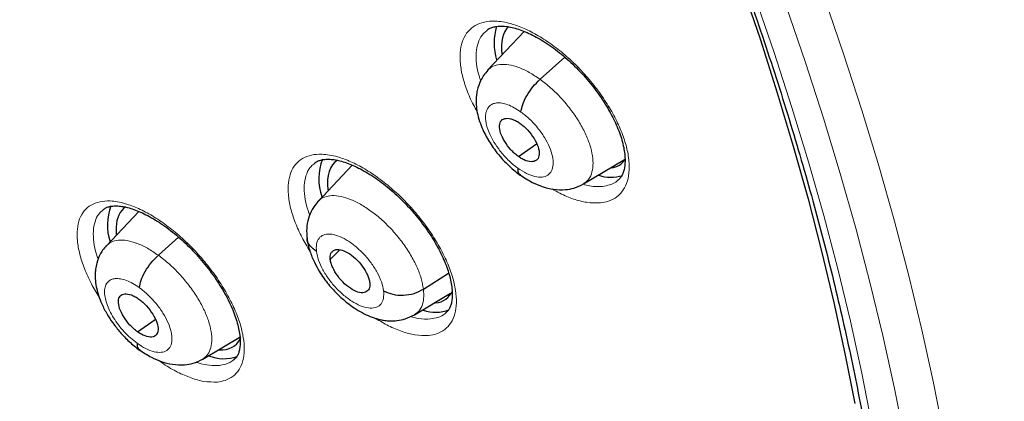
# Model space of a CAD drawing. Header units: millimetres. Extents: x 8 to 2230, y 12 to 2204.
# Tile 129 of 162: x 2072.11 to 2088.92, y 824.98 to 831.5. Entities that reach past the tile are written whole.
import ezdxf

# ---------------------------------------------------------------- set-up
doc = ezdxf.new("R2010")
doc.units = ezdxf.units.MM

msp = doc.modelspace()

# ---------------------------------------------------------------- linework, layer by layer
at = {"color": 7, "linetype": 'Continuous', "lineweight": 30}
for p, q in [((2080.724, 831.296), (2080.099, 830.635)), ((2080.995, 830.478), (2081.415, 830.859)), ((2080.625, 829.16), (2080.935, 829.376)), ((2077.79, 829.012), (2077.205, 828.393)), ((2081.736, 828.692), (2082.438, 829.111)), ((2074.146, 828.222), (2073.593, 827.637)), ((2074.48, 827.473), (2074.824, 827.784)), ((2077.414, 827.401), (2077.579, 827.568)), ((2079.004, 826.895), (2079.434, 827.17)), ((2078.851, 826.456), (2079.466, 826.824)), ((2074.124, 826.167), (2074.428, 826.378)), ((2075.237, 825.7), (2075.887, 826.088))]:
    msp.add_line(p, q, dxfattribs=at)
at = {"color": 252, "linetype": 'Continuous', "lineweight": 0, "flags": 128}
for points in [[(2080.836, 842.946), (2081.388, 841.924), (2081.921, 840.904), (2082.436, 839.885), (2082.932, 838.869), (2083.408, 837.856), (2083.865, 836.847), (2084.302, 835.843), (2084.719, 834.844), (2085.114, 833.85), (2085.489, 832.864), (2085.843, 831.885), (2086.176, 830.914), (2086.487, 829.951), (2086.776, 828.998), (2087.043, 828.055), (2087.288, 827.123), (2087.51, 826.202), (2087.71, 825.293), (2087.888, 824.396)], [(2079.788, 842.66), (2080.325, 841.665), (2080.845, 840.67), (2081.347, 839.678), (2081.83, 838.688), (2082.294, 837.701), (2082.74, 836.718), (2083.165, 835.739), (2083.571, 834.766), (2083.957, 833.798), (2084.322, 832.837), (2084.667, 831.883), (2084.991, 830.937), (2085.294, 829.999), (2085.575, 829.07), (2085.836, 828.152), (2086.074, 827.243), (2086.291, 826.346), (2086.486, 825.46), (2086.659, 824.586)], [(2087.219, 824.313), (2087.044, 825.2), (2086.846, 826.101), (2086.625, 827.013), (2086.383, 827.936), (2086.118, 828.87), (2085.832, 829.813), (2085.524, 830.766), (2085.195, 831.728), (2084.845, 832.697), (2084.473, 833.674), (2084.081, 834.657), (2083.669, 835.646), (2083.237, 836.641), (2082.784, 837.64), (2082.313, 838.643), (2081.822, 839.649), (2081.312, 840.658), (2080.783, 841.668), (2080.237, 842.679)]]:
    msp.add_lwpolyline(points, dxfattribs=at)
at = {"color": 7, "linetype": 'Continuous', "lineweight": 30, "flags": 128}
msp.add_lwpolyline([(2079.674, 842.684), (2080.199, 841.706), (2080.707, 840.729), (2081.197, 839.753), (2081.669, 838.781), (2082.122, 837.811), (2082.557, 836.846), (2082.972, 835.885), (2083.367, 834.929), (2083.743, 833.979), (2084.099, 833.035), (2084.434, 832.099), (2084.749, 831.17), (2085.043, 830.25), (2085.317, 829.339), (2085.569, 828.438), (2085.8, 827.546), (2086.009, 826.666), (2086.197, 825.797), (2086.364, 824.941)], dxfattribs=at)
at = {"color": 7, "linetype": 'Continuous', "lineweight": 30}
for centre, radius, start, end in [((2081.161, 831.097), 0.952, 162.4728, 197.6003), ((2078.117, 828.783), 0.899, 158.5469, 200.075), ((2082.206, 829.459), 0.653, 251.3913, 287.1569), ((2074.541, 827.989), 0.93, 159.4661, 197.7832), ((2079.211, 827.122), 0.622, 250.2456, 291.9637), ((2075.598, 826.381), 0.675, 247.352, 290.0681)]:
    msp.add_arc(centre, radius, start, end, dxfattribs=at)
for centre, major_axis, ratio, start_param, end_param in [((2081.431, 830.219), (-0.953, 1.179), 0.456658, 0.036916, 0.638219), ((2078.454, 827.905), (-0.946, 1.172), 0.455862, 6.234588, 6.915549), ((2081.431, 830.219), (-0.953, 1.179), 0.456658, 2.872269, 3.283179), ((2078.454, 827.905), (-0.946, 1.172), 0.455862, 0.632363, 0.650985), ((2074.844, 827.108), (-0.946, 1.173), 0.455147, 6.241024, 6.759062), ((2074.844, 827.108), (-0.946, 1.173), 0.455147, 0.475877, 0.604737), ((2078.454, 827.905), (-0.946, 1.172), 0.455862, 2.852772, 3.37573), ((2074.844, 827.108), (-0.946, 1.173), 0.455147, 2.751404, 3.352485)]:
    msp.add_ellipse(centre, major_axis=major_axis, ratio=ratio, start_param=start_param, end_param=end_param, dxfattribs=at)
for points, knots in [([(2091.276, 812.468), (2091.352, 812.528), (2091.502, 812.645), (2091.705, 812.812), (2091.885, 812.965), (2092.042, 813.104), (2092.188, 813.238), (2092.321, 813.363), (2092.441, 813.48), (2092.551, 813.59), (2092.662, 813.704), (2092.779, 813.827), (2092.894, 813.952), (2093.001, 814.072), (2093.099, 814.184), (2093.186, 814.287), (2093.287, 814.409), (2093.4, 814.548), (2093.526, 814.711), (2093.649, 814.875), (2093.771, 815.044), (2093.892, 815.217), (2094.011, 815.395), (2094.127, 815.575), (2094.24, 815.757), (2094.349, 815.941), (2094.46, 816.134), (2094.574, 816.343), (2094.696, 816.575), (2094.824, 816.835), (2094.97, 817.145), (2095.122, 817.496), (2095.273, 817.872), (2095.406, 818.233), (2095.521, 818.574), (2095.62, 818.888), (2095.686, 819.115), (2095.729, 819.269), (2095.757, 819.368), (2095.789, 819.488), (2095.825, 819.631), (2095.91, 819.976), (2096.028, 820.513), (2096.139, 821.146), (2096.215, 821.669), (2096.266, 822.082), (2096.308, 822.485), (2096.342, 822.879), (2096.367, 823.258), (2096.386, 823.613), (2096.398, 823.936), (2096.406, 824.224), (2096.409, 824.477), (2096.411, 824.692), (2096.41, 824.87), (2096.409, 824.998), (2096.408, 825.083), (2096.408, 825.142), (2096.406, 825.211), (2096.405, 825.304), (2096.402, 825.428), (2096.398, 825.582), (2096.392, 825.76), (2096.381, 826.036), (2096.362, 826.412), (2096.329, 826.899), (2096.286, 827.425), (2096.23, 827.991), (2096.16, 828.586), (2096.064, 829.307), (2095.935, 830.135), (2095.767, 831.063), (2095.589, 831.937), (2095.406, 832.757), (2095.22, 833.522), (2095.028, 834.264), (2094.83, 834.982), (2094.625, 835.685), (2094.371, 836.513), (2094.055, 837.486), (2093.661, 838.619), (2093.227, 839.789), (2092.752, 840.996), (2092.273, 842.149), (2091.796, 843.24), (2091.33, 844.265), (2090.836, 845.308), (2090.322, 846.354), (2089.749, 847.478), (2089.121, 848.665), (2088.436, 849.908), (2087.749, 851.11), (2087.062, 852.269), (2086.426, 853.31), (2085.843, 854.237), (2085.315, 855.058), (2084.778, 855.874), (2084.22, 856.705), (2083.615, 857.586), (2082.957, 858.521), (2082.243, 859.509), (2081.485, 860.532), (2080.682, 861.588), (2079.831, 862.676), (2079.035, 863.665), (2078.304, 864.552), (2077.649, 865.331), (2076.971, 866.121), (2076.271, 866.92), (2075.557, 867.717), (2074.843, 868.497), (2074.085, 869.308), (2073.293, 870.136), (2072.472, 870.973), (2071.689, 871.753), (2070.946, 872.476), (2070.244, 873.145), (2069.584, 873.761), (2069.039, 874.26), (2068.599, 874.657), (2068.26, 874.959), (2067.949, 875.234), (2067.674, 875.475), (2067.46, 875.661), (2067.3, 875.799), (2067.182, 875.9), (2067.058, 876.007), (2066.905, 876.138), (2066.708, 876.305), (2066.474, 876.502), (2066.207, 876.726), (2065.908, 876.973), (2065.577, 877.245), (2065.229, 877.528), (2064.878, 877.81), (2064.389, 878.198), (2063.775, 878.676), (2063.072, 879.211), (2062.437, 879.682), (2061.852, 880.108), (2061.265, 880.526), (2060.651, 880.955), (2059.998, 881.399), (2059.309, 881.857), (2058.593, 882.318), (2057.876, 882.767), (2057.181, 883.187), (2056.717, 883.462), (2056.485, 883.594), (2056.471, 883.602)], [0, 0, 0, 0, 0.0042077, 0.0082656, 0.0121942, 0.0159248, 0.0192828, 0.0222635, 0.025087, 0.0274445, 0.0301951, 0.0333074, 0.0363414, 0.0391559, 0.0417511, 0.0441273, 0.0462845, 0.0500415, 0.0536049, 0.057244, 0.060959, 0.0647457, 0.0685605, 0.0723922, 0.0762278, 0.0800446, 0.0838669, 0.0880517, 0.0927157, 0.0978595, 0.1034175, 0.1108565, 0.1178811, 0.1244908, 0.1306551, 0.136254, 0.141145, 0.1425561, 0.1442438, 0.1463224, 0.1487919, 0.151607, 0.164055, 0.1758629, 0.1825868, 0.189083, 0.1953511, 0.2013911, 0.2071965, 0.2125514, 0.217349, 0.2215892, 0.2252718, 0.2283967, 0.2309638, 0.232973, 0.2338958, 0.2346271, 0.2355301, 0.2368686, 0.2386424, 0.2408517, 0.2434653, 0.2462327, 0.2525492, 0.25933, 0.266575, 0.274284, 0.28244, 0.2906031, 0.303052, 0.3150371, 0.3265577, 0.3364509, 0.3459731, 0.3551243, 0.3639047, 0.3723252, 0.3807252, 0.3938239, 0.4072503, 0.4210066, 0.4350949, 0.4495177, 0.4610865, 0.4728647, 0.4848539, 0.4969042, 0.50868, 0.5232519, 0.5373587, 0.5509994, 0.5641721, 0.5768748, 0.586525, 0.5958834, 0.6050539, 0.614582, 0.6245464, 0.6355915, 0.6471277, 0.6591551, 0.6716742, 0.6846853, 0.6981888, 0.707561, 0.7171571, 0.7269774, 0.7370222, 0.7472853, 0.7573912, 0.7671239, 0.7789713, 0.7902141, 0.8008515, 0.8108829, 0.8203077, 0.8291254, 0.8373355, 0.8420902, 0.8466142, 0.8507949, 0.8544312, 0.8575189, 0.8592433, 0.8607325, 0.8621693, 0.8641563, 0.8667408, 0.8699231, 0.8733271, 0.8772235, 0.8816128, 0.8862861, 0.890855, 0.8953109, 0.9053658, 0.9147908, 0.9226729, 0.9300628, 0.9375455, 0.9454494, 0.9539496, 0.9628899, 0.9722711, 0.9818121, 0.9908807, 0.9994521, 1, 1, 1, 1]), ([(2048.207, 876.227), (2048.32, 876.162), (2048.646, 875.972), (2049.188, 875.649), (2049.833, 875.253), (2050.481, 874.844), (2051.13, 874.422), (2051.781, 873.987), (2052.433, 873.54), (2053.086, 873.081), (2053.74, 872.61), (2054.394, 872.127), (2055.048, 871.633), (2055.702, 871.127), (2056.356, 870.61), (2057.008, 870.082), (2057.66, 869.543), (2058.311, 868.993), (2058.96, 868.433), (2059.608, 867.863), (2060.253, 867.283), (2060.896, 866.694), (2061.537, 866.095), (2062.175, 865.487), (2062.81, 864.87), (2063.441, 864.244), (2064.069, 863.61), (2064.693, 862.967), (2065.312, 862.317), (2065.928, 861.659), (2066.539, 860.993), (2067.145, 860.321), (2067.746, 859.642), (2068.341, 858.956), (2068.931, 858.264), (2069.515, 857.565), (2070.093, 856.862), (2070.665, 856.152), (2071.23, 855.438), (2071.788, 854.718), (2072.34, 853.995), (2072.884, 853.266), (2073.42, 852.534), (2073.949, 851.799), (2074.471, 851.059), (2074.984, 850.317), (2075.488, 849.572), (2075.985, 848.825), (2076.472, 848.075), (2076.951, 847.324), (2077.42, 846.571), (2077.881, 845.816), (2078.331, 845.061), (2078.773, 844.305), (2079.204, 843.549), (2079.625, 842.793), (2080.036, 842.037), (2080.437, 841.282), (2080.827, 840.528), (2081.207, 839.775), (2081.576, 839.023), (2081.933, 838.274), (2082.28, 837.526), (2082.616, 836.781), (2082.94, 836.039), (2083.252, 835.3), (2083.553, 834.564), (2083.843, 833.832), (2084.12, 833.104), (2084.385, 832.381), (2084.639, 831.662), (2084.88, 830.947), (2085.109, 830.238), (2085.325, 829.535), (2085.53, 828.837), (2085.721, 828.145), (2085.9, 827.46), (2086.067, 826.781), (2086.221, 826.11), (2086.362, 825.445), (2086.49, 824.788), (2086.605, 824.139), (2086.708, 823.497), (2086.798, 822.864), (2086.874, 822.24), (2086.938, 821.624), (2086.989, 821.018), (2087.027, 820.42), (2087.052, 819.832), (2087.064, 819.254), (2087.064, 818.686), (2087.05, 818.128), (2087.024, 817.581), (2086.984, 817.044), (2086.932, 816.518), (2086.867, 816.004), (2086.79, 815.5), (2086.699, 815.008), (2086.597, 814.527), (2086.481, 814.058), (2086.353, 813.601), (2086.213, 813.156), (2086.06, 812.723), (2085.895, 812.303), (2085.717, 811.895), (2085.527, 811.499), (2085.325, 811.116), (2085.11, 810.746), (2084.884, 810.389), (2084.645, 810.045), (2084.394, 809.715), (2084.13, 809.397), (2083.856, 809.093), (2083.568, 808.804), (2083.361, 808.608), (2083.248, 808.512), (2083.237, 808.504)], [0, 0, 0, 0, 0.004666, 0.013525, 0.022386, 0.031248, 0.040111, 0.048976, 0.057841, 0.066707, 0.075574, 0.084443, 0.093312, 0.102182, 0.111052, 0.119924, 0.128796, 0.137669, 0.146543, 0.155417, 0.164292, 0.173167, 0.182043, 0.19092, 0.199797, 0.208674, 0.217552, 0.22643, 0.235308, 0.244187, 0.253065, 0.261944, 0.270824, 0.279703, 0.288583, 0.297462, 0.306342, 0.315222, 0.324102, 0.332981, 0.341861, 0.350741, 0.35962, 0.3685, 0.377379, 0.386258, 0.395137, 0.404015, 0.412893, 0.421771, 0.430649, 0.439526, 0.448402, 0.457279, 0.466154, 0.47503, 0.483904, 0.492778, 0.501652, 0.510525, 0.519397, 0.528268, 0.537138, 0.546008, 0.554877, 0.563745, 0.572611, 0.581477, 0.590342, 0.599206, 0.608069, 0.61693, 0.62579, 0.634649, 0.643507, 0.652364, 0.661219, 0.670073, 0.678925, 0.687776, 0.696626, 0.705475, 0.714322, 0.723168, 0.732013, 0.740858, 0.749701, 0.758543, 0.767386, 0.776228, 0.78507, 0.793912, 0.802755, 0.8116, 0.820446, 0.829295, 0.838147, 0.847003, 0.855864, 0.864731, 0.873605, 0.882487, 0.891378, 0.90028, 0.909194, 0.918121, 0.927061, 0.936017, 0.944988, 0.953975, 0.962977, 0.971994, 0.981025, 0.990068, 0.99912, 1, 1, 1, 1]), ([(2080.083, 831.313), (2080.083, 831.313), (2080.099, 831.33), (2080.138, 831.35), (2080.203, 831.374), (2080.277, 831.386), (2080.363, 831.388), (2080.462, 831.377), (2080.568, 831.353), (2080.682, 831.316), (2080.803, 831.265), (2080.93, 831.202), (2081.061, 831.125), (2081.194, 831.036), (2081.327, 830.935), (2081.458, 830.825), (2081.584, 830.706), (2081.706, 830.58), (2081.823, 830.447), (2081.934, 830.307), (2082.037, 830.164), (2082.13, 830.02), (2082.212, 829.876), (2082.282, 829.736), (2082.339, 829.6), (2082.384, 829.469), (2082.417, 829.343), (2082.438, 829.224), (2082.447, 829.116), (2082.444, 829.019), (2082.431, 828.937), (2082.411, 828.87), (2082.381, 828.815), (2082.353, 828.777), (2082.329, 828.76), (2082.321, 828.755)], [0, 0, 0, 0, 0.000453, 0.040232, 0.072467, 0.102995, 0.13546, 0.166873, 0.197567, 0.227959, 0.258812, 0.290105, 0.321746, 0.353603, 0.385534, 0.417391, 0.448958, 0.48029, 0.512041, 0.544089, 0.576278, 0.608373, 0.640173, 0.671515, 0.702171, 0.73303, 0.764259, 0.795658, 0.82695, 0.857918, 0.888504, 0.918915, 0.949706, 0.984139, 1, 1, 1, 1]), ([(2080.105, 830.633), (2080.079, 830.603), (2080.031, 830.548), (2079.974, 830.446), (2079.935, 830.343), (2079.914, 830.25), (2079.906, 830.18), (2079.902, 830.104), (2079.905, 830.004), (2079.928, 829.87), (2079.971, 829.727), (2080.027, 829.593), (2080.09, 829.473), (2080.158, 829.363), (2080.239, 829.248), (2080.345, 829.119), (2080.457, 829.005), (2080.565, 828.91), (2080.625, 828.865), (2080.657, 828.842)], [0, 0, 0, 0, 0.061743, 0.115294, 0.180308, 0.227637, 0.258282, 0.285047, 0.343233, 0.414647, 0.491042, 0.558663, 0.617903, 0.67513, 0.733182, 0.806361, 0.894986, 0.94536, 1, 1, 1, 1]), ([(2080.669, 829.92), (2080.676, 829.962), (2080.69, 830.045), (2080.765, 830.198), (2080.869, 830.352), (2080.953, 830.436), (2080.995, 830.478)], [0, 0, 0, 0, 0.248642, 0.499526, 0.75033, 1, 1, 1, 1]), ([(2080.625, 829.16), (2080.603, 829.177), (2080.558, 829.211), (2080.475, 829.295), (2080.385, 829.415), (2080.313, 829.563), (2080.294, 829.692), (2080.326, 829.784), (2080.409, 829.821), (2080.505, 829.806), (2080.591, 829.768), (2080.635, 829.738), (2080.657, 829.723)], [0, 0, 0, 0, 0.062836, 0.125542, 0.250839, 0.375523, 0.499989, 0.624465, 0.749158, 0.874455, 0.937162, 1, 1, 1, 1]), ([(2080.657, 829.723), (2080.679, 829.706), (2080.724, 829.672), (2080.807, 829.588), (2080.897, 829.468), (2080.969, 829.32), (2080.988, 829.191), (2080.956, 829.1), (2080.873, 829.063), (2080.777, 829.077), (2080.691, 829.115), (2080.647, 829.145), (2080.625, 829.16)], [0, 0, 0, 0, 0.062836, 0.125542, 0.250839, 0.375524, 0.499989, 0.624465, 0.749159, 0.874455, 0.937162, 1, 1, 1, 1]), ([(2077.144, 829.046), (2077.16, 829.057), (2077.19, 829.079), (2077.25, 829.1), (2077.321, 829.113), (2077.405, 829.115), (2077.5, 829.105), (2077.605, 829.081), (2077.717, 829.045), (2077.835, 828.995), (2077.961, 828.932), (2078.09, 828.856), (2078.223, 828.768), (2078.355, 828.668), (2078.486, 828.558), (2078.613, 828.44), (2078.735, 828.314), (2078.853, 828.181), (2078.965, 828.043), (2079.069, 827.9), (2079.164, 827.756), (2079.248, 827.612), (2079.319, 827.472), (2079.379, 827.336), (2079.426, 827.205), (2079.462, 827.079), (2079.485, 826.96), (2079.496, 826.851), (2079.496, 826.754), (2079.486, 826.672), (2079.467, 826.605), (2079.44, 826.55), (2079.412, 826.511), (2079.388, 826.493), (2079.379, 826.487)], [0, 0, 0, 0, 0.035545, 0.067949, 0.098495, 0.130991, 0.162365, 0.19304, 0.223353, 0.254147, 0.285405, 0.317033, 0.3489, 0.380865, 0.412771, 0.444396, 0.475797, 0.507578, 0.539669, 0.571915, 0.604089, 0.635984, 0.667435, 0.698188, 0.729077, 0.760339, 0.791772, 0.82309, 0.85406, 0.884595, 0.914859, 0.945371, 0.980086, 1, 1, 1, 1]), ([(2080.613, 828.963), (2080.615, 828.928), (2080.616, 828.874), (2080.651, 828.856), (2080.663, 828.85)], [0, 0, 0, 0, 0.659559, 1, 1, 1, 1]), ([(2080.654, 828.847), (2080.723, 828.801), (2080.846, 828.719), (2081.038, 828.64), (2081.222, 828.594), (2081.414, 828.588), (2081.588, 828.618), (2081.684, 828.666), (2081.738, 828.693)], [0, 0, 0, 0, 0.196922, 0.352866, 0.52854, 0.701766, 0.834888, 1, 1, 1, 1]), ([(2073.538, 828.252), (2073.552, 828.263), (2073.579, 828.283), (2073.636, 828.303), (2073.704, 828.316), (2073.785, 828.318), (2073.878, 828.307), (2073.98, 828.284), (2074.09, 828.247), (2074.207, 828.198), (2074.331, 828.135), (2074.459, 828.059), (2074.591, 827.971), (2074.723, 827.871), (2074.853, 827.762), (2074.98, 827.644), (2075.102, 827.518), (2075.22, 827.385), (2075.332, 827.247), (2075.437, 827.104), (2075.532, 826.96), (2075.618, 826.816), (2075.691, 826.675), (2075.752, 826.539), (2075.801, 826.408), (2075.838, 826.282), (2075.863, 826.163), (2075.876, 826.054), (2075.878, 825.957), (2075.869, 825.874), (2075.852, 825.807), (2075.827, 825.754), (2075.8, 825.714), (2075.776, 825.696), (2075.767, 825.688)], [0, 0, 0, 0, 0.03354, 0.066031, 0.096536, 0.128997, 0.160281, 0.190914, 0.221094, 0.251784, 0.282959, 0.314525, 0.346348, 0.378286, 0.410179, 0.441814, 0.473206, 0.504958, 0.537029, 0.56927, 0.601459, 0.633383, 0.664877, 0.695823, 0.726558, 0.757801, 0.789217, 0.820515, 0.851449, 0.881909, 0.912021, 0.942285, 0.976145, 1, 1, 1, 1]), ([(2077.203, 828.39), (2077.168, 828.347), (2077.099, 828.262), (2077.036, 828.104), (2077.004, 827.935), (2077.013, 827.816), (2077.018, 827.757)], [0, 0, 0, 0, 0.259812, 0.514237, 0.761265, 1, 1, 1, 1]), ([(2073.592, 827.637), (2073.57, 827.611), (2073.528, 827.564), (2073.471, 827.466), (2073.429, 827.357), (2073.408, 827.248), (2073.4, 827.146), (2073.403, 827.035), (2073.424, 826.909), (2073.461, 826.776), (2073.516, 826.632), (2073.598, 826.474), (2073.704, 826.312), (2073.829, 826.153), (2073.983, 825.991), (2074.099, 825.901), (2074.159, 825.854)], [0, 0, 0, 0, 0.052666, 0.099432, 0.175418, 0.229012, 0.262291, 0.324839, 0.397755, 0.45761, 0.533658, 0.62568, 0.705374, 0.794267, 0.892352, 1, 1, 1, 1]), ([(2077.178, 827.539), (2077.139, 827.569), (2077.062, 827.629), (2077.013, 827.713), (2077.018, 827.757), (2077.019, 827.757)], [0, 0, 0, 0, 0.499256, 0.993567, 1, 1, 1, 1]), ([(2077.017, 827.764), (2077.023, 827.726), (2077.033, 827.654), (2077.072, 827.516), (2077.134, 827.364), (2077.218, 827.21), (2077.323, 827.049), (2077.46, 826.882), (2077.609, 826.737), (2077.741, 826.63), (2077.859, 826.548), (2077.989, 826.473), (2078.106, 826.421), (2078.198, 826.391), (2078.269, 826.373), (2078.348, 826.359), (2078.444, 826.351), (2078.563, 826.356), (2078.707, 826.384), (2078.8, 826.431), (2078.85, 826.456)], [0, 0, 0, 0, 0.049633, 0.095006, 0.17397, 0.238667, 0.291124, 0.385109, 0.471609, 0.518407, 0.572202, 0.633492, 0.693134, 0.726295, 0.754019, 0.785025, 0.820954, 0.868539, 0.928185, 1, 1, 1, 1]), ([(2074.158, 826.919), (2074.164, 826.96), (2074.177, 827.042), (2074.251, 827.195), (2074.355, 827.348), (2074.438, 827.432), (2074.48, 827.473)], [0, 0, 0, 0, 0.249179, 0.499761, 0.750126, 1, 1, 1, 1]), ([(2077.414, 827.401), (2077.412, 827.421), (2077.41, 827.46), (2077.428, 827.522), (2077.48, 827.572), (2077.583, 827.578), (2077.712, 827.525), (2077.846, 827.424), (2077.966, 827.287), (2078.039, 827.164), (2078.077, 827.069), (2078.085, 827.026), (2078.089, 827.005)], [0, 0, 0, 0, 0.062835, 0.125528, 0.250808, 0.375516, 0.499999, 0.624483, 0.749191, 0.874472, 0.937165, 1, 1, 1, 1]), ([(2078.089, 827.005), (2078.09, 826.985), (2078.093, 826.945), (2078.074, 826.883), (2078.022, 826.833), (2077.92, 826.827), (2077.791, 826.881), (2077.656, 826.982), (2077.536, 827.118), (2077.463, 827.242), (2077.425, 827.337), (2077.417, 827.379), (2077.414, 827.401)], [0, 0, 0, 0, 0.062835, 0.125528, 0.250809, 0.375517, 0.5, 0.624484, 0.749192, 0.874472, 0.937165, 1, 1, 1, 1]), ([(2074.124, 826.167), (2074.102, 826.184), (2074.058, 826.218), (2073.974, 826.302), (2073.884, 826.421), (2073.811, 826.568), (2073.79, 826.696), (2073.821, 826.786), (2073.902, 826.822), (2073.997, 826.807), (2074.083, 826.769), (2074.127, 826.739), (2074.149, 826.724)], [0, 0, 0, 0, 0.062837, 0.125544, 0.25084, 0.375529, 0.5, 0.624471, 0.74916, 0.874456, 0.937163, 1, 1, 1, 1]), ([(2078.324, 826.867), (2078.374, 826.844), (2078.475, 826.798), (2078.661, 826.785), (2078.848, 826.813), (2078.953, 826.868), (2079.004, 826.895)], [0, 0, 0, 0, 0.248355, 0.499426, 0.750545, 1, 1, 1, 1]), ([(2074.149, 826.724), (2074.171, 826.707), (2074.215, 826.673), (2074.299, 826.588), (2074.389, 826.469), (2074.462, 826.322), (2074.483, 826.195), (2074.452, 826.104), (2074.371, 826.068), (2074.276, 826.084), (2074.191, 826.122), (2074.146, 826.152), (2074.124, 826.167)], [0, 0, 0, 0, 0.062837, 0.1255435, 0.2508401, 0.3755293, 0.5000001, 0.6244708, 0.7491599, 0.8744565, 0.937163, 1, 1, 1, 1]), ([(2074.116, 825.972), (2074.117, 825.937), (2074.12, 825.884), (2074.154, 825.868), (2074.166, 825.862)], [0, 0, 0, 0, 0.670678, 1, 1, 1, 1]), ([(2074.155, 825.86), (2074.224, 825.814), (2074.347, 825.732), (2074.537, 825.652), (2074.72, 825.604), (2074.913, 825.597), (2075.088, 825.625), (2075.185, 825.674), (2075.238, 825.7)], [0, 0, 0, 0, 0.195997, 0.351412, 0.526778, 0.700307, 0.834031, 1, 1, 1, 1])]:
    msp.add_open_spline(points, degree=3, knots=knots, dxfattribs=at)
at = {"color": 252, "linetype": 'Continuous', "lineweight": 0}
for points, knots in [([(2055.526, 883.511), (2056.515, 882.917), (2058.493, 881.729), (2061.5, 879.623), (2064.506, 877.298), (2067.493, 874.75), (2070.436, 872.005), (2073.312, 869.082), (2076.098, 866.005), (2078.773, 862.798), (2081.316, 859.485), (2083.707, 856.094), (2085.927, 852.649), (2087.959, 849.179), (2089.787, 845.711), (2091.396, 842.272), (2092.775, 838.887), (2093.911, 835.586), (2094.797, 832.392), (2095.425, 829.331), (2095.791, 826.427), (2095.891, 823.702), (2095.725, 821.179), (2095.294, 818.877), (2094.603, 816.811), (2093.649, 815.009), (2092.552, 813.55), (2091.666, 812.83), (2091.274, 812.511)], [0, 0, 0, 0, 0.038766, 0.077532, 0.116298, 0.155064, 0.19383, 0.232596, 0.271362, 0.310128, 0.348894, 0.387661, 0.426427, 0.465193, 0.503959, 0.542725, 0.581491, 0.620257, 0.659023, 0.697789, 0.736555, 0.775321, 0.814087, 0.852853, 0.891619, 0.930385, 0.969151, 1, 1, 1, 1]), ([(2082.024, 828.368), (2082.072, 828.376), (2082.179, 828.393), (2082.313, 828.466), (2082.422, 828.582), (2082.492, 828.737), (2082.523, 828.925), (2082.511, 829.142), (2082.46, 829.38), (2082.368, 829.633), (2082.241, 829.895), (2082.08, 830.156), (2081.891, 830.412), (2081.678, 830.653), (2081.449, 830.874), (2081.208, 831.067), (2080.964, 831.229), (2080.722, 831.352), (2080.519, 831.426), (2080.356, 831.462), (2080.201, 831.477), (2080.039, 831.463), (2079.882, 831.404), (2079.76, 831.302), (2079.675, 831.162), (2079.63, 830.985), (2079.625, 830.779), (2079.662, 830.548), (2079.739, 830.3), (2079.827, 830.091), (2079.899, 829.967), (2079.921, 829.93)], [0, 0, 0, 0, 0.029621, 0.066077, 0.102532, 0.13893, 0.175327, 0.211663, 0.247999, 0.284298, 0.320597, 0.356899, 0.393201, 0.429545, 0.46589, 0.502296, 0.538703, 0.575165, 0.611627, 0.634492, 0.657356, 0.693776, 0.730197, 0.76662, 0.803042, 0.839419, 0.875796, 0.912117, 0.948438, 0.984733, 1, 1, 1, 1]), ([(2079.981, 830.452), (2079.965, 830.498), (2079.926, 830.618), (2079.901, 830.796), (2079.904, 830.982), (2079.946, 831.139), (2080.007, 831.25), (2080.066, 831.293), (2080.085, 831.308)], [0, 0, 0, 0, 0.119341, 0.31377, 0.50851, 0.703251, 0.898259, 1, 1, 1, 1]), ([(2080.101, 830.633), (2080.127, 830.657), (2080.183, 830.708), (2080.306, 830.738), (2080.456, 830.733), (2080.626, 830.686), (2080.808, 830.605), (2080.933, 830.52), (2080.995, 830.478)], [0, 0, 0, 0, 0.1488109, 0.3189791, 0.4891675, 0.6594176, 0.8295963, 1, 1, 1, 1]), ([(2080.995, 830.478), (2081.057, 830.43), (2081.181, 830.335), (2081.358, 830.158), (2081.518, 829.966), (2081.658, 829.762), (2081.77, 829.556), (2081.85, 829.355), (2081.894, 829.168), (2081.903, 829), (2081.875, 828.859), (2081.821, 828.752), (2081.76, 828.713), (2081.734, 828.695)], [0, 0, 0, 0, 0.092849, 0.185579, 0.278346, 0.371079, 0.463801, 0.556442, 0.649033, 0.741749, 0.834467, 0.927062, 1, 1, 1, 1]), ([(2080.613, 828.963), (2080.584, 828.985), (2080.528, 829.028), (2080.423, 829.125), (2080.311, 829.251), (2080.208, 829.401), (2080.137, 829.535), (2080.093, 829.648), (2080.074, 829.726), (2080.067, 829.777), (2080.064, 829.808), (2080.064, 829.834), (2080.064, 829.854), (2080.066, 829.877), (2080.072, 829.911), (2080.085, 829.952), (2080.107, 829.994), (2080.133, 830.023), (2080.161, 830.044), (2080.187, 830.058), (2080.218, 830.069), (2080.267, 830.077), (2080.341, 830.075), (2080.443, 830.048), (2080.554, 829.998), (2080.63, 829.946), (2080.669, 829.92)], [0, 0, 0, 0, 0.048269, 0.094138, 0.178983, 0.254928, 0.321905, 0.379935, 0.428942, 0.450084, 0.468991, 0.485664, 0.500102, 0.507941, 0.532278, 0.571714, 0.606382, 0.647679, 0.670802, 0.695559, 0.721953, 0.750007, 0.81146, 0.873596, 0.936378, 1, 1, 1, 1]), ([(2080.669, 829.92), (2080.719, 829.881), (2080.819, 829.802), (2080.957, 829.65), (2081.073, 829.487), (2081.16, 829.319), (2081.211, 829.16), (2081.224, 829.021), (2081.197, 828.91), (2081.132, 828.835), (2081.033, 828.802), (2080.908, 828.813), (2080.765, 828.864), (2080.664, 828.93), (2080.613, 828.963)], [0, 0, 0, 0, 0.083335, 0.166666, 0.249997, 0.333327, 0.416665, 0.499999, 0.583336, 0.666671, 0.750001, 0.833334, 0.916665, 1, 1, 1, 1]), ([(2079.093, 826.103), (2079.14, 826.111), (2079.244, 826.128), (2079.373, 826.2), (2079.479, 826.314), (2079.546, 826.468), (2079.573, 826.655), (2079.558, 826.871), (2079.504, 827.107), (2079.41, 827.36), (2079.28, 827.62), (2079.118, 827.882), (2078.928, 828.137), (2078.714, 828.378), (2078.485, 828.598), (2078.245, 828.792), (2078.002, 828.954), (2077.762, 829.077), (2077.561, 829.151), (2077.4, 829.188), (2077.248, 829.204), (2077.088, 829.191), (2076.935, 829.133), (2076.817, 829.032), (2076.735, 828.892), (2076.693, 828.717), (2076.692, 828.512), (2076.731, 828.282), (2076.811, 828.035), (2076.921, 827.786), (2077.02, 827.622), (2077.066, 827.545)], [0, 0, 0, 0, 0.02866, 0.064495, 0.100329, 0.136117, 0.171904, 0.207652, 0.243401, 0.279135, 0.314869, 0.350621, 0.386372, 0.422165, 0.457957, 0.493796, 0.529635, 0.565506, 0.601377, 0.623852, 0.646327, 0.682133, 0.717939, 0.753746, 0.789553, 0.825327, 0.8611, 0.896841, 0.932581, 0.968318, 1, 1, 1, 1]), ([(2077.063, 828.155), (2077.043, 828.211), (2076.998, 828.342), (2076.968, 828.531), (2076.968, 828.715), (2077.007, 828.871), (2077.067, 828.982), (2077.126, 829.027), (2077.147, 829.043)], [0, 0, 0, 0, 0.142976, 0.329929, 0.517056, 0.704182, 0.891499, 1, 1, 1, 1]), ([(2082.058, 828.65), (2081.99, 828.646), (2081.887, 828.642), (2081.765, 828.676), (2081.725, 828.687)], [0, 0, 0, 0, 0.662496, 1, 1, 1, 1]), ([(2082.322, 828.754), (2082.319, 828.751), (2082.284, 828.713), (2082.196, 828.674), (2082.1, 828.657), (2082.058, 828.65)], [0, 0, 0, 0, 0.0484435, 0.5734142, 1, 1, 1, 1]), ([(2077.207, 828.392), (2077.209, 828.395), (2077.233, 828.432), (2077.311, 828.47), (2077.439, 828.499), (2077.595, 828.484), (2077.767, 828.428), (2077.95, 828.336), (2078.138, 828.211), (2078.323, 828.057), (2078.497, 827.879), (2078.655, 827.684), (2078.789, 827.48), (2078.896, 827.275), (2078.973, 827.075), (2078.994, 826.955), (2079.004, 826.895)], [0, 0, 0, 0, 0.007095, 0.083496, 0.159886, 0.236213, 0.312499, 0.388886, 0.465273, 0.541559, 0.617886, 0.694277, 0.770678, 0.847106, 0.9235, 1, 1, 1, 1]), ([(2081.202, 828.606), (2081.246, 828.581), (2081.37, 828.507), (2081.569, 828.429), (2081.807, 828.364), (2081.948, 828.366), (2082.024, 828.368)], [0, 0, 0, 0, 0.143871, 0.412386, 0.680901, 1, 1, 1, 1]), ([(2075.488, 825.308), (2075.532, 825.315), (2075.634, 825.332), (2075.76, 825.402), (2075.864, 825.515), (2075.928, 825.668), (2075.952, 825.853), (2075.936, 826.067), (2075.88, 826.303), (2075.785, 826.555), (2075.654, 826.815), (2075.491, 827.077), (2075.301, 827.332), (2075.088, 827.573), (2074.859, 827.795), (2074.62, 827.989), (2074.379, 828.151), (2074.141, 828.276), (2073.942, 828.351), (2073.783, 828.389), (2073.633, 828.406), (2073.476, 828.394), (2073.325, 828.338), (2073.21, 828.238), (2073.13, 828.1), (2073.091, 827.926), (2073.092, 827.722), (2073.133, 827.494), (2073.214, 827.247), (2073.326, 826.998), (2073.425, 826.834), (2073.471, 826.757)], [0, 0, 0, 0, 0.028235, 0.064058, 0.09988, 0.135669, 0.171458, 0.207226, 0.242995, 0.278763, 0.314532, 0.350323, 0.386113, 0.421937, 0.457761, 0.493616, 0.52947, 0.565339, 0.601208, 0.623659, 0.64611, 0.681912, 0.717714, 0.753516, 0.789319, 0.8251, 0.860881, 0.896646, 0.932412, 0.968186, 1, 1, 1, 1]), ([(2073.454, 827.407), (2073.443, 827.435), (2073.405, 827.538), (2073.375, 827.701), (2073.364, 827.89), (2073.394, 828.05), (2073.45, 828.175), (2073.512, 828.228), (2073.54, 828.251)], [0, 0, 0, 0, 0.073652, 0.267016, 0.460381, 0.6536, 0.846819, 1, 1, 1, 1]), ([(2077.178, 827.539), (2077.176, 827.583), (2077.172, 827.672), (2077.216, 827.768), (2077.294, 827.826), (2077.404, 827.842), (2077.537, 827.814), (2077.685, 827.744), (2077.837, 827.638), (2077.983, 827.502), (2078.114, 827.345), (2078.219, 827.179), (2078.296, 827.014), (2078.315, 826.916), (2078.324, 826.867)], [0, 0, 0, 0, 0.083336, 0.16667, 0.250005, 0.333339, 0.416673, 0.500003, 0.583336, 0.666668, 0.750003, 0.833337, 0.916667, 1, 1, 1, 1]), ([(2073.595, 827.635), (2073.62, 827.658), (2073.674, 827.708), (2073.795, 827.737), (2073.944, 827.73), (2074.112, 827.683), (2074.293, 827.6), (2074.418, 827.516), (2074.48, 827.473)], [0, 0, 0, 0, 0.147669, 0.318065, 0.488481, 0.658961, 0.829369, 1, 1, 1, 1]), ([(2074.48, 827.473), (2074.542, 827.426), (2074.666, 827.33), (2074.843, 827.153), (2075.004, 826.962), (2075.145, 826.759), (2075.258, 826.554), (2075.34, 826.355), (2075.386, 826.169), (2075.397, 826.002), (2075.372, 825.863), (2075.319, 825.758), (2075.26, 825.72), (2075.234, 825.703)], [0, 0, 0, 0, 0.092898, 0.185676, 0.278492, 0.371274, 0.464045, 0.556736, 0.649378, 0.742144, 0.83491, 0.927552, 1, 1, 1, 1]), ([(2078.324, 826.867), (2078.326, 826.822), (2078.33, 826.733), (2078.286, 826.638), (2078.208, 826.58), (2078.099, 826.564), (2077.966, 826.592), (2077.818, 826.662), (2077.666, 826.768), (2077.519, 826.904), (2077.388, 827.06), (2077.283, 827.226), (2077.207, 827.392), (2077.188, 827.49), (2077.178, 827.539)], [0, 0, 0, 0, 0.083333, 0.166663, 0.249997, 0.333332, 0.416664, 0.499997, 0.583327, 0.666661, 0.749995, 0.83333, 0.916664, 1, 1, 1, 1]), ([(2074.116, 825.972), (2074.078, 826.001), (2074.003, 826.058), (2073.896, 826.166), (2073.798, 826.282), (2073.713, 826.404), (2073.645, 826.528), (2073.596, 826.649), (2073.566, 826.762), (2073.558, 826.865), (2073.569, 826.938), (2073.588, 826.978), (2073.6, 826.995), (2073.606, 827.004), (2073.611, 827.009), (2073.615, 827.013), (2073.619, 827.018), (2073.632, 827.031), (2073.656, 827.049), (2073.689, 827.064), (2073.719, 827.071), (2073.764, 827.078), (2073.833, 827.074), (2073.935, 827.046), (2074.045, 826.996), (2074.12, 826.945), (2074.158, 826.919)], [0, 0, 0, 0, 0.062593, 0.124976, 0.187335, 0.249628, 0.311861, 0.374266, 0.436882, 0.499535, 0.562184, 0.597226, 0.606402, 0.615575, 0.624744, 0.625379, 0.629905, 0.642054, 0.673377, 0.707897, 0.732597, 0.749883, 0.812382, 0.874899, 0.937373, 1, 1, 1, 1]), ([(2074.158, 826.919), (2074.208, 826.879), (2074.308, 826.8), (2074.446, 826.649), (2074.563, 826.486), (2074.651, 826.32), (2074.704, 826.162), (2074.718, 826.024), (2074.693, 825.914), (2074.63, 825.841), (2074.533, 825.809), (2074.409, 825.82), (2074.266, 825.873), (2074.166, 825.939), (2074.116, 825.972)], [0, 0, 0, 0, 0.083335, 0.166666, 0.249998, 0.333328, 0.416663, 0.5, 0.583334, 0.666672, 0.750002, 0.833334, 0.916665, 1, 1, 1, 1]), ([(2079.004, 826.895), (2079.008, 826.839), (2079.016, 826.727), (2078.979, 826.596), (2078.923, 826.503), (2078.867, 826.472), (2078.847, 826.461)], [0, 0, 0, 0, 0.2795996, 0.558815, 0.8381517, 1, 1, 1, 1]), ([(2079.381, 826.486), (2079.379, 826.483), (2079.345, 826.446), (2079.261, 826.41), (2079.168, 826.393), (2079.127, 826.386)], [0, 0, 0, 0, 0.036669, 0.5719, 1, 1, 1, 1]), ([(2078.189, 826.395), (2078.262, 826.351), (2078.416, 826.258), (2078.643, 826.165), (2078.879, 826.1), (2079.018, 826.102), (2079.093, 826.103)], [0, 0, 0, 0, 0.220839, 0.464283, 0.707727, 1, 1, 1, 1]), ([(2079.127, 826.386), (2079.06, 826.383), (2078.954, 826.379), (2078.83, 826.415), (2078.785, 826.427)], [0, 0, 0, 0, 0.642691, 1, 1, 1, 1]), ([(2074.485, 825.678), (2074.513, 825.658), (2074.621, 825.578), (2074.809, 825.473), (2075.041, 825.372), (2075.275, 825.306), (2075.412, 825.308), (2075.488, 825.308)], [0, 0, 0, 0, 0.076436, 0.295684, 0.514977, 0.73427, 1, 1, 1, 1]), ([(2075.522, 825.591), (2075.467, 825.59), (2075.355, 825.589), (2075.218, 825.615), (2075.138, 825.647), (2075.126, 825.652)], [0, 0, 0, 0, 0.460072, 0.920146, 1, 1, 1, 1]), ([(2075.765, 825.69), (2075.744, 825.672), (2075.68, 825.617), (2075.586, 825.602), (2075.522, 825.591)], [0, 0, 0, 0, 0.327468, 1, 1, 1, 1])]:
    msp.add_open_spline(points, degree=3, knots=knots, dxfattribs=at)

doc.saveas('drawing.dxf')
